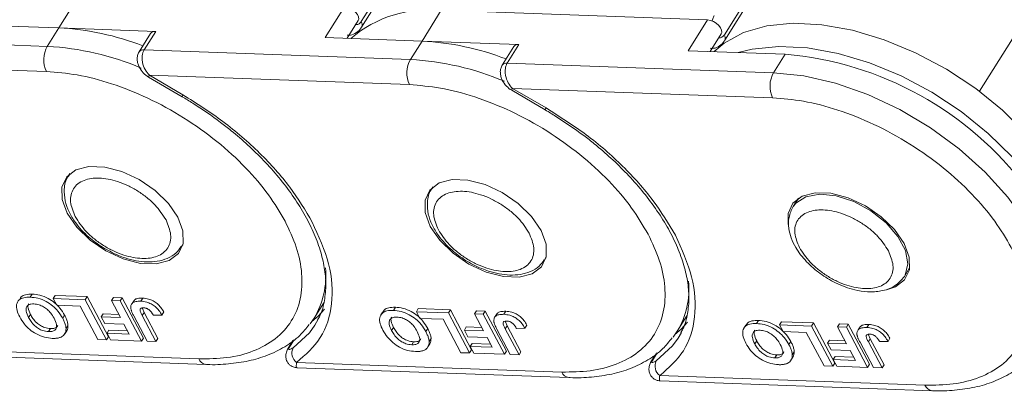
# Model space of a CAD drawing. Header units: millimetres. Extents: x 3578 to 4080, y -235 to 116.
# Tile 31 of 34: x 3967 to 4001, y 26 to 38. Entities that reach past the tile are written whole.
import ezdxf

# ---------------------------------------------------------------- set-up
doc = ezdxf.new("R2010")
doc.units = ezdxf.units.MM

msp = doc.modelspace()

# ---------------------------------------------------------------- linework, layer by layer
at = {"color": 7, "linetype": 'Continuous', "lineweight": 15}
for p, q in [((3991.573, 58.621), (3978.918, 38.431)), ((3978.93, 38.239), (3991.585, 58.428)), ((4004.106, 58.167), (3991.45, 37.977)), ((3991.463, 37.785), (4004.118, 57.974)), ((4008.982, 49.947), (4000.254, 36.022)), ((3968.481, 38.212), (3969.147, 39.274)), ((3978.337, 38.942), (3977.67, 37.879)), ((3981.014, 37.758), (3981.68, 38.82)), ((3981.68, 38.82), (3990.869, 38.487)), ((3978.427, 37.851), (3978.809, 38.461)), ((3990.869, 38.487), (3990.203, 37.425)), ((3965.138, 38.333), (3968.481, 38.212)), ((3968.481, 38.212), (3968.081, 37.574)), ((3971.825, 38.091), (3968.481, 38.212)), ((3971.425, 37.453), (3971.825, 38.091)), ((3968.081, 37.574), (3958.892, 37.907)), ((3971.646, 38.018), (3971.246, 37.38)), ((3977.67, 37.879), (3981.014, 37.758)), ((3981.014, 37.758), (3980.614, 37.12)), ((3984.357, 37.637), (3981.014, 37.758)), ((3990.96, 37.397), (3991.342, 38.006)), ((3980.614, 37.12), (3971.425, 37.453)), ((3984.179, 37.564), (3983.779, 36.926)), ((3983.958, 36.999), (3984.357, 37.637)), ((3990.203, 37.425), (3993.547, 37.304)), ((3993.547, 37.304), (3993.147, 36.666)), ((3959.07, 37.031), (3968.05, 36.706)), ((3993.147, 36.666), (3983.958, 36.999)), ((3971.576, 36.511), (3972.734, 35.836)), ((3971.603, 36.577), (3972.761, 35.902)), ((3971.603, 36.577), (3980.583, 36.252)), ((3984.109, 36.057), (3985.267, 35.382)), ((3984.136, 36.123), (3985.294, 35.448)), ((3984.136, 36.123), (3993.116, 35.798)), ((3968.824, 33.127), (3968.862, 33.183)), ((3968.856, 33.177), (3968.826, 33.13)), ((3981.357, 32.673), (3981.395, 32.729)), ((3981.388, 32.723), (3981.359, 32.676)), ((3994.007, 32.333), (3993.824, 32.042)), ((3972.73, 30.683), (3972.76, 30.73)), ((3985.263, 30.228), (3985.293, 30.276)), ((3997.663, 29.635), (3997.846, 29.926)), ((3997.663, 29.635), (3997.638, 29.597)), ((3967.494, 28.918), (3967.561, 29.024)), ((3968.288, 28.872), (3968.354, 28.978)), ((3968.354, 28.978), (3969.459, 28.938)), ((3969.459, 28.938), (3969.392, 28.832)), ((3969.459, 28.938), (3970.193, 27.553)), ((3970.295, 28.799), (3970.361, 28.905)), ((3970.361, 28.905), (3970.663, 28.894)), ((3970.663, 28.894), (3970.596, 28.788)), ((3970.663, 28.894), (3971.397, 27.509)), ((3968.288, 28.872), (3969.392, 28.832)), ((3968.41, 28.641), (3968.288, 28.872)), ((3969.213, 28.612), (3968.41, 28.641)), ((3969.825, 27.457), (3969.213, 28.612)), ((3969.392, 28.832), (3970.126, 27.446)), ((3970.295, 28.799), (3970.596, 28.788)), ((3970.605, 28.213), (3970.295, 28.799)), ((3970.596, 28.788), (3971.33, 27.403)), ((3971.074, 28.807), (3971.007, 28.701)), ((3971.373, 28.886), (3971.306, 28.78)), ((3977.289, 28.195), (3977.622, 28.725)), ((3980.027, 28.464), (3980.094, 28.57)), ((3967.433, 28.219), (3967.5, 28.325)), ((3968.678, 28.295), (3968.612, 28.189)), ((3970.009, 28.343), (3969.943, 28.237)), ((3970.065, 28.006), (3969.943, 28.237)), ((3969.943, 28.237), (3970.605, 28.213)), ((3970.009, 28.343), (3970.547, 28.324)), ((3971.53, 27.395), (3971.067, 28.269)), ((3971.356, 28.281), (3971.422, 28.387)), ((3971.356, 28.281), (3971.831, 27.385)), ((3971.363, 28.528), (3971.422, 28.387)), ((3971.422, 28.387), (3971.898, 27.491)), ((3971.743, 28.293), (3972.035, 28.3)), ((3972.102, 28.407), (3972.035, 28.3)), ((3979.66, 28.412), (3979.593, 28.305)), ((3980.82, 28.417), (3980.887, 28.524)), ((3980.82, 28.417), (3981.925, 28.377)), ((3980.943, 28.187), (3980.82, 28.417)), ((3980.887, 28.524), (3981.992, 28.484)), ((3981.992, 28.484), (3981.925, 28.377)), ((3981.925, 28.377), (3982.659, 26.992)), ((3981.992, 28.484), (3982.726, 27.098)), ((3982.828, 28.345), (3982.894, 28.451)), ((3982.828, 28.345), (3983.129, 28.334)), ((3983.138, 27.759), (3982.828, 28.345)), ((3982.894, 28.451), (3983.195, 28.44)), ((3983.195, 28.44), (3983.129, 28.334)), ((3983.129, 28.334), (3983.863, 26.949)), ((3983.195, 28.44), (3983.93, 27.055)), ((3983.607, 28.353), (3983.54, 28.247)), ((3983.906, 28.432), (3983.839, 28.326)), ((3989.822, 27.741), (3990.154, 28.271)), ((3968.795, 27.945), (3968.728, 27.839)), ((3970.728, 27.982), (3970.065, 28.006)), ((3970.907, 27.644), (3970.728, 27.982)), ((3977.289, 28.195), (3977.15, 27.995)), ((3977.433, 28.155), (3977.319, 27.954)), ((3979.966, 27.764), (3980.033, 27.871)), ((3981.746, 28.157), (3980.943, 28.187)), ((3982.358, 27.003), (3981.746, 28.157)), ((3982.542, 27.889), (3982.475, 27.783)), ((3982.542, 27.889), (3983.079, 27.869)), ((3983.889, 27.827), (3983.955, 27.933)), ((3983.898, 28.071), (3983.955, 27.933)), ((3983.955, 27.933), (3984.43, 27.037)), ((3984.634, 27.952), (3984.568, 27.846)), ((3992.193, 27.957), (3992.126, 27.851)), ((3992.56, 28.01), (3992.626, 28.116)), ((3993.353, 27.963), (3993.42, 28.07)), ((3993.353, 27.963), (3994.458, 27.923)), ((3993.476, 27.733), (3993.353, 27.963)), ((3993.42, 28.07), (3994.525, 28.03)), ((3994.525, 28.03), (3994.458, 27.923)), ((3994.458, 27.923), (3995.192, 26.538)), ((3994.525, 28.03), (3995.259, 26.644)), ((3995.36, 27.891), (3995.427, 27.997)), ((3995.36, 27.891), (3995.662, 27.88)), ((3995.671, 27.305), (3995.36, 27.891)), ((3995.427, 27.997), (3995.728, 27.986)), ((3995.728, 27.986), (3995.662, 27.88)), ((3995.662, 27.88), (3996.396, 26.495)), ((3995.728, 27.986), (3996.462, 26.601)), ((3996.139, 27.899), (3996.073, 27.793)), ((3996.439, 27.978), (3996.372, 27.871)), ((3968.125, 27.728), (3968.192, 27.834)), ((3968.684, 27.653), (3968.75, 27.759)), ((3970.193, 27.553), (3970.126, 27.446)), ((3970.21, 27.778), (3970.143, 27.672)), ((3970.266, 27.441), (3970.143, 27.672)), ((3970.143, 27.672), (3970.907, 27.644)), ((3970.21, 27.778), (3970.848, 27.755)), ((3981.211, 27.841), (3981.144, 27.735)), ((3982.598, 27.552), (3982.475, 27.783)), ((3982.475, 27.783), (3983.138, 27.759)), ((3983.261, 27.528), (3982.598, 27.552)), ((3983.439, 27.19), (3983.261, 27.528)), ((3984.062, 26.941), (3983.6, 27.815)), ((3983.889, 27.827), (3984.364, 26.93)), ((3984.276, 27.839), (3984.568, 27.846)), ((3989.822, 27.741), (3989.683, 27.541)), ((3989.966, 27.701), (3989.852, 27.5)), ((3994.279, 27.703), (3993.476, 27.733)), ((3994.891, 26.549), (3994.279, 27.703)), ((3996.43, 27.617), (3996.488, 27.479)), ((3970.126, 27.446), (3969.825, 27.457)), ((3971.33, 27.403), (3970.266, 27.441)), ((3971.397, 27.509), (3971.33, 27.403)), ((3971.831, 27.385), (3971.53, 27.395)), ((3971.898, 27.491), (3971.831, 27.385)), ((3976.558, 27.42), (3976.382, 27.14)), ((3976.432, 27.187), (3976.597, 27.449)), ((3976.433, 27.326), (3976.498, 27.324)), ((3980.658, 27.274), (3980.725, 27.38)), ((3981.217, 27.199), (3981.283, 27.305)), ((3981.328, 27.491), (3981.261, 27.385)), ((3982.743, 27.324), (3982.676, 27.218)), ((3982.799, 26.987), (3982.676, 27.218)), ((3982.676, 27.218), (3983.439, 27.19)), ((3982.743, 27.324), (3983.381, 27.301)), ((3992.499, 27.31), (3992.566, 27.417)), ((3993.744, 27.387), (3993.677, 27.28)), ((3995.075, 27.435), (3995.008, 27.329)), ((3995.131, 27.098), (3995.008, 27.329)), ((3995.008, 27.329), (3995.671, 27.305)), ((3995.075, 27.435), (3995.612, 27.415)), ((3996.595, 26.487), (3996.133, 27.361)), ((3996.421, 27.373), (3996.488, 27.479)), ((3996.421, 27.373), (3996.897, 26.476)), ((3996.488, 27.479), (3996.963, 26.583)), ((3996.809, 27.385), (3997.101, 27.392)), ((3997.167, 27.498), (3997.101, 27.392)), ((3973.306, 26.788), (3964.154, 27.119)), ((3964.168, 26.939), (3973.551, 26.599)), ((3976.382, 27.14), (3976.432, 27.187)), ((3982.659, 26.992), (3982.358, 27.003)), ((3982.726, 27.098), (3982.659, 26.992)), ((3983.863, 26.949), (3982.799, 26.987)), ((3983.93, 27.055), (3983.863, 26.949)), ((3984.364, 26.93), (3984.062, 26.941)), ((3984.43, 27.037), (3984.364, 26.93)), ((3989.091, 26.966), (3988.915, 26.686)), ((3988.965, 26.732), (3989.129, 26.995)), ((3988.966, 26.872), (3989.03, 26.87)), ((3993.191, 26.82), (3993.258, 26.926)), ((3993.75, 26.745), (3993.816, 26.851)), ((3993.86, 27.037), (3993.794, 26.931)), ((3995.793, 27.074), (3995.131, 27.098)), ((3995.276, 26.87), (3995.209, 26.764)), ((3995.276, 26.87), (3995.913, 26.847)), ((3995.972, 26.736), (3995.793, 27.074)), ((3985.839, 26.334), (3976.687, 26.665)), ((3988.915, 26.686), (3988.965, 26.732)), ((3995.192, 26.538), (3994.891, 26.549)), ((3995.259, 26.644), (3995.192, 26.538)), ((3995.331, 26.533), (3995.209, 26.764)), ((3995.209, 26.764), (3995.972, 26.736)), ((3996.396, 26.495), (3995.331, 26.533)), ((3996.462, 26.601), (3996.396, 26.495)), ((3996.963, 26.583), (3996.897, 26.476)), ((3976.701, 26.485), (3986.083, 26.145)), ((3998.372, 25.879), (3989.22, 26.211)), ((3996.897, 26.476), (3996.595, 26.487)), ((3989.234, 26.03), (3998.616, 25.69))]:
    msp.add_line(p, q, dxfattribs=at)
at = {"color": 7, "linetype": 'Continuous', "lineweight": 15, "flags": 128}
for points in [[(3978.809, 38.461), (3978.828, 38.513), (3978.822, 38.588), (3978.787, 38.671), (3978.724, 38.753), (3978.639, 38.827), (3978.54, 38.886), (3978.436, 38.926), (3978.337, 38.942)], [(3991.342, 38.006), (3991.36, 38.058), (3991.355, 38.134), (3991.32, 38.217), (3991.256, 38.299), (3991.172, 38.373), (3991.073, 38.432), (3990.969, 38.472), (3990.869, 38.487)], [(4001.882, 34.556), (4001.055, 35.368), (4000.125, 36.118), (3999.114, 36.785), (3998.051, 37.351), (3996.961, 37.804), (3995.875, 38.129), (3994.82, 38.319), (3993.824, 38.369), (3992.914, 38.278), (3992.112, 38.048), (3991.44, 37.684), (3991.093, 37.393)], [(3991.929, 37.362), (3992.414, 37.481), (3993.325, 37.572), (3994.321, 37.522), (3995.375, 37.332), (3996.462, 37.007), (3997.551, 36.554), (3998.615, 35.988), (3999.625, 35.321), (4000.556, 34.571), (4001.382, 33.759)], [(3993.147, 36.666), (3994.192, 36.556), (3995.286, 36.302), (3996.4, 35.91), (3997.504, 35.391), (3998.566, 34.76), (3999.559, 34.033), (4000.455, 33.231), (4001.23, 32.375), (4001.863, 31.489), (4002.336, 30.597), (4002.636, 29.723), (4002.755, 28.891), (4002.691, 28.123), (4002.444, 27.442), (4002.355, 27.287)], [(3968.767, 31.816), (3968.592, 32.289), (3968.586, 32.719), (3968.75, 33.069), (3969.069, 33.313), (3969.52, 33.429), (3970.064, 33.41), (3970.657, 33.255), (3971.253, 32.979), (3971.802, 32.602), (3972.26, 32.156), (3972.589, 31.678), (3972.764, 31.204), (3972.77, 30.775), (3972.607, 30.424), (3972.287, 30.181), (3971.837, 30.064), (3971.293, 30.084), (3970.699, 30.238), (3970.103, 30.515), (3969.555, 30.891), (3969.097, 31.337), (3968.767, 31.816)], [(3981.3, 31.362), (3981.125, 31.835), (3981.119, 32.265), (3981.282, 32.615), (3981.602, 32.859), (3982.052, 32.975), (3982.596, 32.956), (3983.19, 32.801), (3983.786, 32.525), (3984.335, 32.148), (3984.792, 31.702), (3985.122, 31.223), (3985.297, 30.75), (3985.303, 30.321), (3985.139, 29.97), (3984.82, 29.727), (3984.37, 29.61), (3983.826, 29.63), (3983.232, 29.784), (3982.636, 30.061), (3982.087, 30.437), (3981.629, 30.883), (3981.3, 31.362)], [(3993.65, 31.422), (3993.652, 31.811), (3993.815, 32.161), (3994.135, 32.405), (3994.585, 32.521), (3995.129, 32.502), (3995.723, 32.347), (3996.319, 32.07), (3996.867, 31.694), (3997.325, 31.248), (3997.655, 30.769), (3997.83, 30.296), (3997.836, 29.867), (3997.672, 29.516), (3997.352, 29.273), (3997.051, 29.177)], [(3993.835, 32.059), (3993.914, 32.158), (3994.262, 32.385), (3994.742, 32.474), (3995.311, 32.417), (3995.918, 32.221), (3996.51, 31.901), (3997.033, 31.487), (3997.443, 31.016), (3997.701, 30.529), (3997.785, 30.069), (3997.688, 29.678), (3997.663, 29.635)], [(3972.762, 30.738), (3972.755, 30.726), (3972.717, 30.662)], [(3985.295, 30.284), (3985.288, 30.272), (3985.25, 30.208)], [(3977.643, 28.504), (3977.426, 28.266), (3977.212, 28.08)], [(3977.319, 27.954), (3977.131, 27.692), (3976.566, 27.174)], [(3990.176, 28.05), (3989.959, 27.812), (3989.745, 27.625)], [(3989.852, 27.5), (3989.664, 27.238), (3989.099, 26.72)], [(3976.372, 27.119), (3976.379, 27.134), (3976.382, 27.14)], [(3988.904, 26.665), (3988.912, 26.68), (3988.915, 26.686)]]:
    msp.add_lwpolyline(points, dxfattribs=at)
at = {"color": 7, "linetype": 'Continuous', "lineweight": 15}
for centre, radius, start, end in [((3968.715, 35.173), 4.124, 83.9906, 130.6764), ((3981.248, 34.719), 4.124, 83.9906, 130.6764), ((3978.756, 38.324), 0.193, 333.9227, 33.5162), ((3967.983, 28.764), 9.461, 68.9558, 86.9833), ((3971.796, 37.905), 0.188, 81.3895, 143.1446), ((3980.516, 28.31), 9.461, 68.9558, 86.9833), ((3991.289, 37.87), 0.193, 333.9227, 33.5162), ((3968.903, 37.11), 0.944, 150.5277, 205.3168), ((3967.562, 27.97), 9.618, 66.9692, 86.9044), ((3971.397, 37.267), 0.188, 81.3895, 143.1446), ((3984.329, 37.451), 0.188, 81.3895, 143.1446), ((3981.436, 36.656), 0.944, 150.5277, 205.3168), ((3980.095, 27.516), 9.618, 66.9692, 86.9044), ((3992.554, 25.679), 11.667, 37.0125, 85.1186), ((3983.93, 36.813), 0.188, 81.3895, 143.1446), ((3971.718, 36.492), 0.143, 143.31, 172.2466), ((3993.969, 36.202), 0.944, 150.5277, 205.3168), ((3984.251, 36.038), 0.143, 143.31, 172.2466), ((3972.875, 35.817), 0.142, 143.2791, 172.2914), ((3985.408, 35.362), 0.142, 143.2791, 172.2914), ((3974.832, 29.665), 2.863, 329.115, 5.2586), ((3987.365, 29.21), 2.863, 329.115, 5.2586), ((3976.936, 26.993), 0.412, 154.0164, 232.7334), ((3973.593, 26.905), 0.309, 202.3214, 262.0007), ((3989.469, 26.539), 0.412, 154.0164, 232.7334), ((3986.125, 26.451), 0.309, 202.3214, 262.0007), ((3998.658, 25.997), 0.309, 202.3214, 262.0007)]:
    msp.add_arc(centre, radius, start, end, dxfattribs=at)
for points, knots in [([(3978.918, 38.431), (3978.895, 38.402), (3978.859, 38.356), (3978.802, 38.329), (3978.757, 38.321), (3978.727, 38.33), (3978.712, 38.334)], [0, 0, 0, 0, 0.380107, 0.586375, 0.793731, 1, 1, 1, 1]), ([(3991.03, 38.448), (3991.031, 38.449), (3991.033, 38.476), (3991.051, 38.547), (3991.08, 38.605), (3991.098, 38.642)], [0, 0, 0, 0, 0.011515, 0.360419, 1, 1, 1, 1]), ([(3978.433, 37.962), (3978.47, 37.959), (3978.582, 37.951), (3978.758, 38.041), (3978.881, 38.151), (3978.922, 38.231), (3978.928, 38.241)], [0, 0, 0, 0, 0.182978, 0.55698, 0.945242, 1, 1, 1, 1]), ([(3990.965, 37.508), (3991.002, 37.505), (3991.115, 37.497), (3991.291, 37.587), (3991.414, 37.697), (3991.455, 37.777), (3991.46, 37.787)], [0, 0, 0, 0, 0.182978, 0.55698, 0.945242, 1, 1, 1, 1]), ([(3991.45, 37.977), (3991.428, 37.947), (3991.392, 37.902), (3991.335, 37.875), (3991.295, 37.867), (3991.27, 37.874), (3991.26, 37.877)], [0, 0, 0, 0, 0.408658, 0.63042, 0.853351, 1, 1, 1, 1]), ([(3971.249, 37.385), (3971.229, 37.344), (3971.19, 37.265), (3971.18, 37.126), (3971.201, 36.989), (3971.263, 36.825), (3971.383, 36.647), (3971.513, 36.555), (3971.576, 36.511)], [0, 0, 0, 0, 0.145882, 0.286599, 0.419479, 0.544966, 0.779193, 1, 1, 1, 1]), ([(3971.425, 37.453), (3971.41, 37.425), (3971.379, 37.367), (3971.355, 37.262), (3971.348, 37.145), (3971.369, 36.977), (3971.444, 36.768), (3971.551, 36.639), (3971.603, 36.577)], [0, 0, 0, 0, 0.115349, 0.234722, 0.358791, 0.488149, 0.751597, 1, 1, 1, 1]), ([(3976.287, 31.544), (3976.108, 31.847), (3975.74, 32.471), (3974.939, 33.407), (3973.95, 34.314), (3972.8, 35.134), (3971.562, 35.811), (3970.314, 36.305), (3969.123, 36.619), (3968.401, 36.677), (3968.05, 36.706)], [0, 0, 0, 0, 0.116516, 0.240011, 0.368641, 0.5, 0.631359, 0.759989, 0.883484, 1, 1, 1, 1]), ([(3983.782, 36.931), (3983.762, 36.89), (3983.723, 36.811), (3983.712, 36.672), (3983.734, 36.535), (3983.796, 36.371), (3983.916, 36.192), (3984.046, 36.101), (3984.109, 36.057)], [0, 0, 0, 0, 0.145882, 0.286599, 0.419479, 0.544966, 0.779193, 1, 1, 1, 1]), ([(3983.958, 36.999), (3983.943, 36.971), (3983.912, 36.913), (3983.887, 36.808), (3983.881, 36.691), (3983.902, 36.523), (3983.977, 36.313), (3984.084, 36.185), (3984.136, 36.123)], [0, 0, 0, 0, 0.115349, 0.234722, 0.358791, 0.488149, 0.751597, 1, 1, 1, 1]), ([(3988.819, 31.089), (3988.641, 31.393), (3988.273, 32.017), (3987.471, 32.953), (3986.483, 33.86), (3985.333, 34.679), (3984.095, 35.357), (3982.847, 35.851), (3981.656, 36.165), (3980.933, 36.223), (3980.583, 36.252)], [0, 0, 0, 0, 0.116516, 0.240011, 0.368641, 0.5, 0.631359, 0.759989, 0.883484, 1, 1, 1, 1]), ([(3972.734, 35.835), (3972.735, 35.835), (3972.861, 35.767), (3972.982, 35.69), (3973.102, 35.613)], [0, 0, 0, 0, 0.008292, 1, 1, 1, 1]), ([(3972.761, 35.902), (3973.232, 35.605), (3974.185, 35.004), (3975.436, 33.906), (3976.502, 32.725), (3976.987, 31.912), (3977.227, 31.51)], [0, 0, 0, 0, 0.247221, 0.5, 0.752779, 1, 1, 1, 1]), ([(4001.352, 30.635), (4001.174, 30.939), (4000.806, 31.563), (4000.004, 32.498), (3999.016, 33.406), (3997.866, 34.225), (3996.628, 34.903), (3995.38, 35.397), (3994.188, 35.711), (3993.466, 35.769), (3993.116, 35.798)], [0, 0, 0, 0, 0.116516, 0.240011, 0.368641, 0.5, 0.631359, 0.759989, 0.883484, 1, 1, 1, 1]), ([(3973.102, 35.613), (3973.428, 35.398), (3973.884, 35.097), (3974.511, 34.603), (3975.016, 34.168), (3975.567, 33.628), (3976.084, 33.048), (3976.552, 32.433), (3976.954, 31.802), (3977.276, 31.166), (3977.513, 30.538), (3977.658, 29.928), (3977.71, 29.341), (3977.655, 28.787), (3977.557, 28.382), (3977.437, 28.187), (3977.409, 28.142)], [0, 0, 0, 0, 0.099411, 0.13948, 0.205553, 0.273369, 0.345265, 0.419303, 0.494739, 0.571068, 0.648106, 0.725987, 0.805268, 0.887178, 0.973917, 1, 1, 1, 1]), ([(3985.267, 35.381), (3985.268, 35.381), (3985.394, 35.313), (3985.515, 35.236), (3985.635, 35.159)], [0, 0, 0, 0, 0.008292, 1, 1, 1, 1]), ([(3985.294, 35.448), (3985.765, 35.15), (3986.718, 34.55), (3987.969, 33.452), (3989.035, 32.271), (3989.52, 31.458), (3989.759, 31.055)], [0, 0, 0, 0, 0.247221, 0.5, 0.752779, 1, 1, 1, 1]), ([(3985.635, 35.159), (3985.96, 34.944), (3986.417, 34.642), (3987.043, 34.149), (3987.549, 33.714), (3988.1, 33.174), (3988.617, 32.594), (3989.085, 31.979), (3989.487, 31.348), (3989.809, 30.712), (3990.046, 30.084), (3990.191, 29.474), (3990.243, 28.887), (3990.188, 28.333), (3990.09, 27.928), (3989.969, 27.733), (3989.942, 27.688)], [0, 0, 0, 0, 0.099411, 0.13948, 0.205553, 0.273369, 0.345265, 0.419303, 0.494739, 0.571068, 0.648106, 0.725987, 0.805268, 0.887178, 0.973917, 1, 1, 1, 1]), ([(3968.832, 33.121), (3968.818, 33.106), (3968.71, 32.978), (3968.651, 32.664), (3968.677, 32.253), (3968.817, 31.863), (3969.019, 31.526), (3969.258, 31.234), (3969.562, 30.934), (3969.824, 30.753), (3969.985, 30.642)], [0, 0, 0, 0, 0.023534, 0.191969, 0.344559, 0.483374, 0.621478, 0.726947, 0.831415, 1, 1, 1, 1]), ([(3969.045, 31.697), (3968.974, 31.871), (3968.864, 32.139), (3968.888, 32.454), (3968.973, 32.667), (3969.127, 32.838), (3969.404, 32.992), (3969.86, 33.059), (3970.406, 32.956), (3970.86, 32.775), (3971.205, 32.586), (3971.524, 32.359), (3971.89, 32.029), (3972.065, 31.759), (3972.178, 31.584)], [0, 0, 0, 0, 0.119721, 0.184895, 0.25, 0.315174, 0.380279, 0.5, 0.619721, 0.684895, 0.75, 0.815174, 0.880279, 1, 1, 1, 1]), ([(3981.364, 32.667), (3981.351, 32.652), (3981.243, 32.524), (3981.184, 32.21), (3981.21, 31.799), (3981.35, 31.409), (3981.552, 31.072), (3981.791, 30.78), (3982.095, 30.48), (3982.356, 30.299), (3982.518, 30.187)], [0, 0, 0, 0, 0.023534, 0.191969, 0.344559, 0.483374, 0.621478, 0.726947, 0.831415, 1, 1, 1, 1]), ([(3981.578, 31.243), (3981.507, 31.417), (3981.396, 31.684), (3981.42, 32), (3981.506, 32.213), (3981.66, 32.384), (3981.937, 32.538), (3982.392, 32.605), (3982.939, 32.502), (3983.393, 32.321), (3983.737, 32.132), (3984.056, 31.905), (3984.423, 31.575), (3984.598, 31.305), (3984.711, 31.13)], [0, 0, 0, 0, 0.119721, 0.184895, 0.25, 0.315174, 0.380279, 0.5, 0.619721, 0.684895, 0.75, 0.815174, 0.880279, 1, 1, 1, 1]), ([(3993.824, 32.042), (3993.767, 31.921), (3993.657, 31.691), (3993.66, 31.205), (3993.857, 30.668), (3994.259, 30.144), (3994.741, 29.724), (3995.311, 29.378), (3995.875, 29.172), (3996.414, 29.09), (3996.887, 29.116), (3997.357, 29.274), (3997.557, 29.51), (3997.663, 29.635)], [0, 0, 0, 0, 0.079333, 0.151268, 0.272452, 0.37099, 0.463366, 0.551445, 0.657552, 0.726429, 0.80637, 0.897624, 1, 1, 1, 1]), ([(3972.178, 31.584), (3972.249, 31.41), (3972.359, 31.143), (3972.336, 30.827), (3972.25, 30.614), (3972.096, 30.443), (3971.819, 30.289), (3971.364, 30.222), (3970.817, 30.325), (3970.363, 30.506), (3970.019, 30.695), (3969.699, 30.922), (3969.333, 31.252), (3969.158, 31.522), (3969.045, 31.697)], [0, 0, 0, 0, 0.119721, 0.184895, 0.25, 0.315174, 0.380279, 0.5, 0.619721, 0.684895, 0.75, 0.815174, 0.880279, 1, 1, 1, 1]), ([(3994.042, 30.629), (3993.972, 30.799), (3993.864, 31.061), (3993.888, 31.371), (3993.972, 31.579), (3994.123, 31.747), (3994.394, 31.897), (3994.84, 31.963), (3995.376, 31.862), (3995.821, 31.685), (3996.158, 31.5), (3996.471, 31.277), (3996.83, 30.953), (3997.001, 30.689), (3997.113, 30.517)], [0, 0, 0, 0, 0.119721, 0.184896, 0.25, 0.315174, 0.380279, 0.5, 0.619721, 0.684896, 0.75, 0.815174, 0.880279, 1, 1, 1, 1]), ([(3973.306, 26.788), (3973.64, 26.791), (3974.327, 26.799), (3975.226, 27.037), (3975.989, 27.458), (3976.544, 28.071), (3976.853, 28.837), (3976.899, 29.707), (3976.721, 30.62), (3976.429, 31.242), (3976.287, 31.544)], [0, 0, 0, 0, 0.116516, 0.240011, 0.368641, 0.5, 0.631359, 0.759989, 0.883484, 1, 1, 1, 1]), ([(3977.227, 31.51), (3977.445, 31.023), (3977.889, 30.033), (3977.962, 28.662), (3977.604, 27.473), (3976.989, 26.931), (3976.687, 26.665)], [0, 0, 0, 0, 0.245823, 0.5, 0.754177, 1, 1, 1, 1]), ([(3984.711, 31.13), (3984.782, 30.956), (3984.892, 30.688), (3984.868, 30.373), (3984.783, 30.16), (3984.629, 29.989), (3984.352, 29.835), (3983.896, 29.768), (3983.35, 29.871), (3982.896, 30.052), (3982.551, 30.241), (3982.232, 30.468), (3981.866, 30.798), (3981.691, 31.068), (3981.578, 31.243)], [0, 0, 0, 0, 0.119721, 0.184895, 0.25, 0.315174, 0.380279, 0.5, 0.619721, 0.684895, 0.75, 0.815174, 0.880279, 1, 1, 1, 1]), ([(3985.839, 26.334), (3986.173, 26.337), (3986.86, 26.345), (3987.759, 26.583), (3988.522, 27.004), (3989.076, 27.617), (3989.386, 28.383), (3989.432, 29.253), (3989.254, 30.166), (3988.962, 30.788), (3988.819, 31.089)], [0, 0, 0, 0, 0.116516, 0.240011, 0.368641, 0.5, 0.631359, 0.759989, 0.883484, 1, 1, 1, 1]), ([(3989.759, 31.055), (3989.978, 30.569), (3990.422, 29.579), (3990.494, 28.208), (3990.137, 27.019), (3989.522, 26.477), (3989.22, 26.211)], [0, 0, 0, 0, 0.245823, 0.5, 0.754177, 1, 1, 1, 1]), ([(3969.985, 30.642), (3970.169, 30.538), (3970.426, 30.393), (3970.819, 30.252), (3971.147, 30.167), (3971.521, 30.126), (3971.888, 30.147), (3972.233, 30.247), (3972.526, 30.413), (3972.647, 30.586), (3972.701, 30.662)], [0, 0, 0, 0, 0.182489, 0.255758, 0.375309, 0.49613, 0.623761, 0.755678, 0.892313, 1, 1, 1, 1]), ([(3997.113, 30.517), (3997.182, 30.347), (3997.29, 30.085), (3997.267, 29.775), (3997.183, 29.567), (3997.032, 29.399), (3996.761, 29.248), (3996.314, 29.182), (3995.779, 29.284), (3995.334, 29.461), (3994.996, 29.646), (3994.683, 29.869), (3994.325, 30.192), (3994.153, 30.457), (3994.042, 30.629)], [0, 0, 0, 0, 0.119721, 0.184896, 0.25, 0.315174, 0.380279, 0.5, 0.619721, 0.684896, 0.75, 0.815174, 0.880279, 1, 1, 1, 1]), ([(3998.372, 25.879), (3998.706, 25.883), (3999.393, 25.891), (4000.292, 26.129), (4001.054, 26.55), (4001.609, 27.162), (4001.919, 27.929), (4001.965, 28.799), (4001.787, 29.712), (4001.494, 30.334), (4001.352, 30.635)], [0, 0, 0, 0, 0.116516, 0.240011, 0.368641, 0.5, 0.631359, 0.759989, 0.883484, 1, 1, 1, 1]), ([(3982.518, 30.187), (3982.702, 30.084), (3982.959, 29.939), (3983.352, 29.798), (3983.68, 29.713), (3984.054, 29.672), (3984.42, 29.693), (3984.765, 29.793), (3985.058, 29.959), (3985.18, 30.132), (3985.234, 30.208)], [0, 0, 0, 0, 0.182489, 0.255758, 0.375309, 0.49613, 0.623761, 0.755678, 0.892313, 1, 1, 1, 1]), ([(3967.129, 28.236), (3967.093, 28.31), (3967.023, 28.46), (3967.005, 28.671), (3967.091, 28.825), (3967.263, 28.913), (3967.415, 28.916), (3967.494, 28.918)], [0, 0, 0, 0, 0.204609, 0.411109, 0.621842, 0.801311, 1, 1, 1, 1]), ([(3967.14, 28.858), (3967.151, 28.882), (3967.184, 28.955), (3967.333, 29.017), (3967.482, 29.022), (3967.561, 29.024)], [0, 0, 0, 0, 0.1949687, 0.5770266, 1, 1, 1, 1]), ([(3967.494, 28.918), (3967.581, 28.91), (3967.756, 28.894), (3968.033, 28.784), (3968.272, 28.622), (3968.475, 28.42), (3968.563, 28.271), (3968.612, 28.189)], [0, 0, 0, 0, 0.205416, 0.413489, 0.592452, 0.772931, 1, 1, 1, 1]), ([(3967.561, 29.024), (3967.648, 29.016), (3967.823, 29), (3968.1, 28.89), (3968.339, 28.729), (3968.541, 28.526), (3968.629, 28.378), (3968.678, 28.295)], [0, 0, 0, 0, 0.205416, 0.413489, 0.592452, 0.772931, 1, 1, 1, 1]), ([(3967.433, 28.219), (3967.398, 28.294), (3967.342, 28.412), (3967.345, 28.557), (3967.405, 28.642), (3967.503, 28.685), (3967.582, 28.686), (3967.617, 28.687)], [0, 0, 0, 0, 0.3192639, 0.5046241, 0.6908579, 0.8645927, 1, 1, 1, 1]), ([(3967.5, 28.325), (3967.466, 28.399), (3967.413, 28.516), (3967.405, 28.641), (3967.434, 28.677), (3967.441, 28.686)], [0, 0, 0, 0, 0.565688, 0.894119, 1, 1, 1, 1]), ([(3967.617, 28.687), (3967.676, 28.68), (3967.784, 28.668), (3967.95, 28.59), (3968.09, 28.491), (3968.22, 28.354), (3968.28, 28.251), (3968.315, 28.19)], [0, 0, 0, 0, 0.213943, 0.387352, 0.56015, 0.741367, 1, 1, 1, 1]), ([(3970.961, 28.531), (3970.96, 28.565), (3970.957, 28.639), (3971.017, 28.724), (3971.136, 28.778), (3971.245, 28.779), (3971.306, 28.78)], [0, 0, 0, 0, 0.206429, 0.456722, 0.693973, 1, 1, 1, 1]), ([(3971.079, 28.804), (3971.083, 28.811), (3971.105, 28.848), (3971.206, 28.882), (3971.313, 28.884), (3971.373, 28.886)], [0, 0, 0, 0, 0.097001, 0.491343, 1, 1, 1, 1]), ([(3971.356, 28.281), (3971.339, 28.315), (3971.304, 28.384), (3971.273, 28.469), (3971.288, 28.52), (3971.323, 28.544), (3971.368, 28.55), (3971.4, 28.55), (3971.409, 28.549)], [0, 0, 0, 0, 0.272224, 0.546623, 0.659126, 0.771081, 0.934792, 1, 1, 1, 1]), ([(3971.306, 28.78), (3971.374, 28.773), (3971.489, 28.763), (3971.665, 28.692), (3971.814, 28.592), (3971.944, 28.455), (3972.003, 28.354), (3972.035, 28.3)], [0, 0, 0, 0, 0.24093, 0.409491, 0.578642, 0.775105, 1, 1, 1, 1]), ([(3971.373, 28.886), (3971.441, 28.88), (3971.555, 28.869), (3971.732, 28.798), (3971.881, 28.698), (3972.011, 28.561), (3972.07, 28.46), (3972.102, 28.407)], [0, 0, 0, 0, 0.24093, 0.409491, 0.578642, 0.775105, 1, 1, 1, 1]), ([(3971.409, 28.549), (3971.422, 28.549), (3971.449, 28.547), (3971.487, 28.537), (3971.523, 28.524), (3971.554, 28.508), (3971.583, 28.489), (3971.602, 28.475), (3971.611, 28.467)], [0, 0, 0, 0, 0.199415, 0.404779, 0.549305, 0.697938, 0.847272, 1, 1, 1, 1]), ([(3979.673, 28.404), (3979.684, 28.428), (3979.717, 28.501), (3979.866, 28.563), (3980.015, 28.568), (3980.094, 28.57)], [0, 0, 0, 0, 0.194969, 0.577027, 1, 1, 1, 1]), ([(3980.094, 28.57), (3980.181, 28.562), (3980.356, 28.546), (3980.632, 28.436), (3980.872, 28.275), (3981.074, 28.072), (3981.162, 27.924), (3981.211, 27.841)], [0, 0, 0, 0, 0.205416, 0.413489, 0.592452, 0.772931, 1, 1, 1, 1]), ([(3968.251, 27.497), (3968.164, 27.505), (3967.989, 27.521), (3967.71, 27.634), (3967.469, 27.798), (3967.266, 28.004), (3967.178, 28.153), (3967.129, 28.236)], [0, 0, 0, 0, 0.203933, 0.41017, 0.593215, 0.773531, 1, 1, 1, 1]), ([(3968.125, 27.728), (3968.058, 27.735), (3967.945, 27.748), (3967.776, 27.83), (3967.631, 27.938), (3967.516, 28.074), (3967.46, 28.172), (3967.433, 28.219)], [0, 0, 0, 0, 0.241919, 0.409044, 0.576174, 0.800887, 1, 1, 1, 1]), ([(3968.192, 27.834), (3968.125, 27.842), (3968.012, 27.855), (3967.842, 27.936), (3967.697, 28.044), (3967.582, 28.181), (3967.526, 28.279), (3967.5, 28.325)], [0, 0, 0, 0, 0.241919, 0.409044, 0.576174, 0.800887, 1, 1, 1, 1]), ([(3968.678, 28.295), (3968.688, 28.276), (3968.707, 28.239), (3968.733, 28.182), (3968.756, 28.123), (3968.776, 28.063), (3968.79, 28.003), (3968.793, 27.965), (3968.795, 27.945)], [0, 0, 0, 0, 0.15395, 0.308181, 0.478699, 0.649961, 0.824203, 1, 1, 1, 1]), ([(3971.067, 28.269), (3971.057, 28.287), (3971.038, 28.324), (3971.014, 28.374), (3970.996, 28.418), (3970.982, 28.456), (3970.969, 28.494), (3970.964, 28.518), (3970.961, 28.531)], [0, 0, 0, 0, 0.20827, 0.416707, 0.561481, 0.706573, 0.852825, 1, 1, 1, 1]), ([(3971.611, 28.467), (3971.623, 28.456), (3971.647, 28.434), (3971.674, 28.401), (3971.694, 28.371), (3971.712, 28.345), (3971.728, 28.32), (3971.738, 28.302), (3971.743, 28.293)], [0, 0, 0, 0, 0.205288, 0.416473, 0.561717, 0.70725, 0.853541, 1, 1, 1, 1]), ([(3979.661, 27.782), (3979.626, 27.856), (3979.555, 28.005), (3979.538, 28.217), (3979.624, 28.371), (3979.796, 28.459), (3979.948, 28.462), (3980.027, 28.464)], [0, 0, 0, 0, 0.204609, 0.411109, 0.621842, 0.801311, 1, 1, 1, 1]), ([(3979.966, 27.764), (3979.931, 27.839), (3979.875, 27.958), (3979.878, 28.103), (3979.938, 28.188), (3980.035, 28.231), (3980.115, 28.232), (3980.15, 28.233)], [0, 0, 0, 0, 0.319264, 0.504624, 0.690858, 0.864593, 1, 1, 1, 1]), ([(3980.033, 27.871), (3979.999, 27.945), (3979.946, 28.062), (3979.937, 28.187), (3979.966, 28.223), (3979.973, 28.232)], [0, 0, 0, 0, 0.565688, 0.894119, 1, 1, 1, 1]), ([(3980.027, 28.464), (3980.114, 28.456), (3980.289, 28.44), (3980.566, 28.33), (3980.805, 28.168), (3981.007, 27.966), (3981.095, 27.817), (3981.144, 27.735)], [0, 0, 0, 0, 0.205416, 0.413489, 0.592452, 0.772931, 1, 1, 1, 1]), ([(3980.15, 28.233), (3980.209, 28.226), (3980.317, 28.214), (3980.482, 28.136), (3980.623, 28.037), (3980.753, 27.9), (3980.813, 27.797), (3980.848, 27.736)], [0, 0, 0, 0, 0.213943, 0.387352, 0.56015, 0.741367, 1, 1, 1, 1]), ([(3983.494, 28.077), (3983.493, 28.111), (3983.49, 28.185), (3983.55, 28.27), (3983.669, 28.324), (3983.778, 28.325), (3983.839, 28.326)], [0, 0, 0, 0, 0.206429, 0.456722, 0.693973, 1, 1, 1, 1]), ([(3983.612, 28.35), (3983.616, 28.357), (3983.638, 28.394), (3983.739, 28.428), (3983.846, 28.43), (3983.906, 28.432)], [0, 0, 0, 0, 0.097001, 0.491343, 1, 1, 1, 1]), ([(3983.839, 28.326), (3983.907, 28.319), (3984.022, 28.309), (3984.198, 28.238), (3984.347, 28.137), (3984.477, 28.001), (3984.536, 27.9), (3984.568, 27.846)], [0, 0, 0, 0, 0.24093, 0.409491, 0.578642, 0.775105, 1, 1, 1, 1]), ([(3983.906, 28.432), (3983.973, 28.426), (3984.088, 28.415), (3984.265, 28.344), (3984.414, 28.244), (3984.544, 28.107), (3984.603, 28.006), (3984.634, 27.952)], [0, 0, 0, 0, 0.24093, 0.409491, 0.578642, 0.775105, 1, 1, 1, 1]), ([(3968.315, 28.19), (3968.351, 28.115), (3968.406, 27.998), (3968.403, 27.855), (3968.345, 27.773), (3968.247, 27.73), (3968.165, 27.728), (3968.125, 27.728)], [0, 0, 0, 0, 0.319417, 0.499226, 0.680002, 0.847806, 1, 1, 1, 1]), ([(3968.441, 27.939), (3968.43, 27.919), (3968.404, 27.872), (3968.312, 27.837), (3968.231, 27.835), (3968.192, 27.834)], [0, 0, 0, 0, 0.272783, 0.654129, 1, 1, 1, 1]), ([(3968.612, 28.189), (3968.621, 28.17), (3968.64, 28.133), (3968.666, 28.076), (3968.69, 28.017), (3968.709, 27.957), (3968.724, 27.897), (3968.727, 27.858), (3968.728, 27.839)], [0, 0, 0, 0, 0.15395, 0.308181, 0.478699, 0.649961, 0.824203, 1, 1, 1, 1]), ([(3968.795, 27.945), (3968.793, 27.913), (3968.788, 27.85), (3968.775, 27.785), (3968.751, 27.762), (3968.749, 27.761)], [0, 0, 0, 0, 0.479552, 0.959795, 1, 1, 1, 1]), ([(3973.55, 26.601), (3973.566, 26.6), (3973.838, 26.577), (3974.34, 26.608), (3975.042, 26.705), (3975.696, 26.901), (3976.289, 27.194), (3976.779, 27.547), (3977.014, 27.842), (3977.116, 27.971)], [0, 0, 0, 0, 0.0104534, 0.1765312, 0.3448322, 0.5151462, 0.6877693, 0.8637867, 1, 1, 1, 1]), ([(3980.725, 27.38), (3980.658, 27.388), (3980.545, 27.4), (3980.375, 27.482), (3980.23, 27.59), (3980.115, 27.726), (3980.059, 27.825), (3980.033, 27.871)], [0, 0, 0, 0, 0.241919, 0.409044, 0.576174, 0.800887, 1, 1, 1, 1]), ([(3983.6, 27.815), (3983.59, 27.833), (3983.571, 27.87), (3983.547, 27.92), (3983.528, 27.964), (3983.514, 28.002), (3983.501, 28.04), (3983.497, 28.064), (3983.494, 28.077)], [0, 0, 0, 0, 0.20827, 0.416707, 0.561481, 0.706573, 0.852825, 1, 1, 1, 1]), ([(3983.889, 27.827), (3983.871, 27.861), (3983.837, 27.93), (3983.806, 28.015), (3983.821, 28.065), (3983.856, 28.089), (3983.901, 28.096), (3983.933, 28.096), (3983.942, 28.095)], [0, 0, 0, 0, 0.272224, 0.546623, 0.659126, 0.771081, 0.934792, 1, 1, 1, 1]), ([(3983.942, 28.095), (3983.955, 28.095), (3983.981, 28.093), (3984.02, 28.083), (3984.055, 28.07), (3984.086, 28.054), (3984.116, 28.035), (3984.135, 28.021), (3984.144, 28.013)], [0, 0, 0, 0, 0.199415, 0.404779, 0.549305, 0.697938, 0.847272, 1, 1, 1, 1]), ([(3984.144, 28.013), (3984.156, 28.002), (3984.18, 27.979), (3984.206, 27.947), (3984.227, 27.917), (3984.245, 27.891), (3984.261, 27.865), (3984.271, 27.848), (3984.276, 27.839)], [0, 0, 0, 0, 0.205288, 0.416473, 0.561717, 0.70725, 0.853541, 1, 1, 1, 1]), ([(3992.194, 27.328), (3992.159, 27.402), (3992.088, 27.551), (3992.071, 27.762), (3992.157, 27.917), (3992.329, 28.005), (3992.48, 28.008), (3992.56, 28.01)], [0, 0, 0, 0, 0.204609, 0.411109, 0.621842, 0.801311, 1, 1, 1, 1]), ([(3992.206, 27.95), (3992.217, 27.974), (3992.249, 28.047), (3992.399, 28.109), (3992.548, 28.113), (3992.626, 28.116)], [0, 0, 0, 0, 0.1949687, 0.5770266, 1, 1, 1, 1]), ([(3992.56, 28.01), (3992.647, 28.002), (3992.822, 27.986), (3993.099, 27.876), (3993.338, 27.714), (3993.54, 27.512), (3993.628, 27.363), (3993.677, 27.28)], [0, 0, 0, 0, 0.205416, 0.413489, 0.592452, 0.772931, 1, 1, 1, 1]), ([(3992.626, 28.116), (3992.713, 28.108), (3992.889, 28.092), (3993.165, 27.982), (3993.405, 27.821), (3993.607, 27.618), (3993.695, 27.47), (3993.744, 27.387)], [0, 0, 0, 0, 0.205416, 0.413489, 0.592452, 0.772931, 1, 1, 1, 1]), ([(3996.027, 27.623), (3996.026, 27.656), (3996.023, 27.731), (3996.083, 27.816), (3996.202, 27.87), (3996.311, 27.871), (3996.372, 27.871)], [0, 0, 0, 0, 0.206429, 0.456722, 0.693973, 1, 1, 1, 1]), ([(3996.145, 27.896), (3996.149, 27.903), (3996.171, 27.94), (3996.272, 27.974), (3996.379, 27.976), (3996.439, 27.978)], [0, 0, 0, 0, 0.097001, 0.491343, 1, 1, 1, 1]), ([(3996.372, 27.871), (3996.44, 27.865), (3996.554, 27.855), (3996.731, 27.784), (3996.88, 27.683), (3997.01, 27.547), (3997.069, 27.446), (3997.101, 27.392)], [0, 0, 0, 0, 0.24093, 0.409491, 0.578642, 0.775105, 1, 1, 1, 1]), ([(3996.439, 27.978), (3996.506, 27.971), (3996.621, 27.961), (3996.798, 27.89), (3996.947, 27.79), (3997.077, 27.653), (3997.136, 27.552), (3997.167, 27.498)], [0, 0, 0, 0, 0.24093, 0.409491, 0.578642, 0.775105, 1, 1, 1, 1]), ([(3968.553, 27.539), (3968.537, 27.533), (3968.505, 27.521), (3968.455, 27.509), (3968.405, 27.502), (3968.356, 27.497), (3968.305, 27.495), (3968.269, 27.496), (3968.251, 27.497)], [0, 0, 0, 0, 0.185429, 0.37219, 0.527708, 0.683877, 0.841678, 1, 1, 1, 1]), ([(3968.728, 27.839), (3968.727, 27.807), (3968.725, 27.742), (3968.683, 27.636), (3968.619, 27.57), (3968.559, 27.542), (3968.553, 27.539)], [0, 0, 0, 0, 0.2509, 0.502162, 0.946531, 1, 1, 1, 1]), ([(3980.784, 27.043), (3980.697, 27.051), (3980.522, 27.067), (3980.243, 27.18), (3980.001, 27.344), (3979.799, 27.55), (3979.711, 27.699), (3979.661, 27.782)], [0, 0, 0, 0, 0.203933, 0.41017, 0.593215, 0.773531, 1, 1, 1, 1]), ([(3980.658, 27.274), (3980.591, 27.281), (3980.478, 27.294), (3980.309, 27.376), (3980.164, 27.484), (3980.049, 27.62), (3979.993, 27.718), (3979.966, 27.764)], [0, 0, 0, 0, 0.241919, 0.409044, 0.576174, 0.800887, 1, 1, 1, 1]), ([(3980.848, 27.736), (3980.883, 27.661), (3980.939, 27.544), (3980.936, 27.401), (3980.878, 27.319), (3980.78, 27.276), (3980.697, 27.274), (3980.658, 27.274)], [0, 0, 0, 0, 0.319417, 0.499226, 0.680002, 0.847806, 1, 1, 1, 1]), ([(3981.144, 27.735), (3981.154, 27.716), (3981.173, 27.679), (3981.199, 27.622), (3981.223, 27.563), (3981.242, 27.503), (3981.256, 27.443), (3981.259, 27.404), (3981.261, 27.385)], [0, 0, 0, 0, 0.15395, 0.308181, 0.478699, 0.649961, 0.824203, 1, 1, 1, 1]), ([(3981.211, 27.841), (3981.221, 27.822), (3981.24, 27.785), (3981.266, 27.728), (3981.289, 27.669), (3981.309, 27.609), (3981.323, 27.549), (3981.326, 27.511), (3981.328, 27.491)], [0, 0, 0, 0, 0.15395, 0.308181, 0.478699, 0.649961, 0.824203, 1, 1, 1, 1]), ([(3992.499, 27.31), (3992.464, 27.385), (3992.408, 27.504), (3992.411, 27.649), (3992.471, 27.734), (3992.568, 27.777), (3992.648, 27.778), (3992.683, 27.779)], [0, 0, 0, 0, 0.3192639, 0.5046241, 0.6908579, 0.8645927, 1, 1, 1, 1]), ([(3992.566, 27.417), (3992.532, 27.491), (3992.479, 27.608), (3992.47, 27.733), (3992.499, 27.769), (3992.506, 27.778)], [0, 0, 0, 0, 0.565688, 0.894119, 1, 1, 1, 1]), ([(3992.683, 27.779), (3992.742, 27.772), (3992.849, 27.76), (3993.015, 27.682), (3993.156, 27.583), (3993.286, 27.446), (3993.346, 27.343), (3993.381, 27.282)], [0, 0, 0, 0, 0.213943, 0.387352, 0.56015, 0.741367, 1, 1, 1, 1]), ([(3996.133, 27.361), (3996.123, 27.379), (3996.104, 27.416), (3996.08, 27.466), (3996.061, 27.509), (3996.047, 27.548), (3996.034, 27.586), (3996.029, 27.61), (3996.027, 27.623)], [0, 0, 0, 0, 0.20827, 0.416707, 0.561481, 0.706573, 0.852825, 1, 1, 1, 1]), ([(3996.421, 27.373), (3996.404, 27.407), (3996.37, 27.476), (3996.339, 27.561), (3996.354, 27.611), (3996.389, 27.635), (3996.433, 27.642), (3996.466, 27.641), (3996.475, 27.641)], [0, 0, 0, 0, 0.272224, 0.546623, 0.659126, 0.771081, 0.934792, 1, 1, 1, 1]), ([(3996.475, 27.641), (3996.488, 27.64), (3996.514, 27.639), (3996.553, 27.629), (3996.588, 27.616), (3996.619, 27.6), (3996.649, 27.581), (3996.667, 27.566), (3996.677, 27.559)], [0, 0, 0, 0, 0.199415, 0.404779, 0.549305, 0.697938, 0.847272, 1, 1, 1, 1]), ([(3996.677, 27.559), (3996.689, 27.548), (3996.713, 27.525), (3996.739, 27.493), (3996.76, 27.463), (3996.777, 27.437), (3996.794, 27.411), (3996.804, 27.394), (3996.809, 27.385)], [0, 0, 0, 0, 0.205288, 0.416473, 0.561717, 0.70725, 0.853541, 1, 1, 1, 1]), ([(3980.974, 27.485), (3980.963, 27.465), (3980.937, 27.418), (3980.845, 27.382), (3980.764, 27.381), (3980.725, 27.38)], [0, 0, 0, 0, 0.272783, 0.654129, 1, 1, 1, 1]), ([(3981.261, 27.385), (3981.26, 27.352), (3981.257, 27.287), (3981.216, 27.182), (3981.152, 27.116), (3981.092, 27.088), (3981.086, 27.085)], [0, 0, 0, 0, 0.2509, 0.502162, 0.946531, 1, 1, 1, 1]), ([(3981.328, 27.491), (3981.326, 27.459), (3981.321, 27.396), (3981.308, 27.331), (3981.283, 27.308), (3981.282, 27.306)], [0, 0, 0, 0, 0.479552, 0.959795, 1, 1, 1, 1]), ([(3986.082, 26.147), (3986.098, 26.146), (3986.371, 26.123), (3986.873, 26.154), (3987.575, 26.251), (3988.229, 26.447), (3988.821, 26.74), (3989.311, 27.092), (3989.546, 27.388), (3989.649, 27.517)], [0, 0, 0, 0, 0.010453, 0.176531, 0.344832, 0.515146, 0.687769, 0.863787, 1, 1, 1, 1]), ([(3993.317, 26.589), (3993.23, 26.597), (3993.055, 26.613), (3992.776, 26.726), (3992.534, 26.89), (3992.331, 27.096), (3992.243, 27.245), (3992.194, 27.328)], [0, 0, 0, 0, 0.203933, 0.41017, 0.593215, 0.773531, 1, 1, 1, 1]), ([(3993.191, 26.82), (3993.124, 26.827), (3993.011, 26.84), (3992.841, 26.922), (3992.696, 27.03), (3992.582, 27.166), (3992.525, 27.264), (3992.499, 27.31)], [0, 0, 0, 0, 0.241919, 0.409044, 0.576174, 0.800887, 1, 1, 1, 1]), ([(3993.258, 26.926), (3993.191, 26.934), (3993.077, 26.946), (3992.908, 27.028), (3992.763, 27.136), (3992.648, 27.272), (3992.592, 27.371), (3992.566, 27.417)], [0, 0, 0, 0, 0.241919, 0.409044, 0.576174, 0.800887, 1, 1, 1, 1]), ([(3993.381, 27.282), (3993.416, 27.207), (3993.472, 27.09), (3993.469, 26.947), (3993.411, 26.865), (3993.313, 26.822), (3993.23, 26.82), (3993.191, 26.82)], [0, 0, 0, 0, 0.319417, 0.499226, 0.680002, 0.847806, 1, 1, 1, 1]), ([(3993.677, 27.28), (3993.687, 27.262), (3993.706, 27.225), (3993.732, 27.168), (3993.756, 27.109), (3993.775, 27.049), (3993.789, 26.989), (3993.792, 26.95), (3993.794, 26.931)], [0, 0, 0, 0, 0.15395, 0.308181, 0.478699, 0.649961, 0.824203, 1, 1, 1, 1]), ([(3993.744, 27.387), (3993.753, 27.368), (3993.773, 27.331), (3993.798, 27.274), (3993.822, 27.215), (3993.841, 27.155), (3993.856, 27.095), (3993.859, 27.056), (3993.86, 27.037)], [0, 0, 0, 0, 0.15395, 0.308181, 0.478699, 0.649961, 0.824203, 1, 1, 1, 1]), ([(3976.372, 27.119), (3976.362, 27.097), (3976.341, 27.053), (3976.315, 26.955), (3976.309, 26.832), (3976.347, 26.705), (3976.413, 26.609), (3976.49, 26.546), (3976.583, 26.499), (3976.655, 26.49), (3976.699, 26.485)], [0, 0, 0, 0, 0.080167, 0.164448, 0.33398, 0.491245, 0.629091, 0.746656, 0.845994, 1, 1, 1, 1]), ([(3976.566, 27.174), (3976.523, 27.149), (3976.459, 27.11), (3976.415, 27.118), (3976.411, 27.142), (3976.42, 27.166), (3976.428, 27.18), (3976.432, 27.187)], [0, 0, 0, 0, 0.49837, 0.74785, 0.883326, 0.942509, 1, 1, 1, 1]), ([(3981.086, 27.085), (3981.07, 27.079), (3981.038, 27.067), (3980.988, 27.055), (3980.938, 27.047), (3980.889, 27.043), (3980.837, 27.041), (3980.802, 27.042), (3980.784, 27.043)], [0, 0, 0, 0, 0.185429, 0.37219, 0.527708, 0.683877, 0.841678, 1, 1, 1, 1]), ([(3993.507, 27.031), (3993.496, 27.011), (3993.47, 26.964), (3993.378, 26.928), (3993.296, 26.927), (3993.258, 26.926)], [0, 0, 0, 0, 0.272783, 0.654129, 1, 1, 1, 1]), ([(3993.794, 26.931), (3993.793, 26.898), (3993.79, 26.833), (3993.749, 26.728), (3993.684, 26.662), (3993.625, 26.634), (3993.618, 26.631)], [0, 0, 0, 0, 0.2509, 0.502162, 0.946531, 1, 1, 1, 1]), ([(3993.86, 27.037), (3993.858, 27.005), (3993.854, 26.941), (3993.84, 26.876), (3993.816, 26.854), (3993.814, 26.852)], [0, 0, 0, 0, 0.479552, 0.959795, 1, 1, 1, 1]), ([(3998.615, 25.693), (3998.631, 25.691), (3998.904, 25.669), (3999.406, 25.7), (4000.108, 25.797), (4000.761, 25.993), (4001.354, 26.286), (4001.844, 26.638), (4002.079, 26.934), (4002.182, 27.063)], [0, 0, 0, 0, 0.010453, 0.176531, 0.344832, 0.515146, 0.687769, 0.863787, 1, 1, 1, 1]), ([(3976.687, 26.665), (3976.681, 26.619), (3976.668, 26.527), (3976.68, 26.48), (3976.699, 26.486), (3976.701, 26.487)], [0, 0, 0, 0, 0.471634, 0.947379, 1, 1, 1, 1]), ([(3988.905, 26.665), (3988.894, 26.643), (3988.874, 26.599), (3988.848, 26.501), (3988.842, 26.378), (3988.88, 26.251), (3988.945, 26.155), (3989.022, 26.092), (3989.116, 26.045), (3989.188, 26.036), (3989.232, 26.03)], [0, 0, 0, 0, 0.080167, 0.164448, 0.33398, 0.491245, 0.629091, 0.746656, 0.845994, 1, 1, 1, 1]), ([(3989.099, 26.72), (3989.056, 26.694), (3988.992, 26.656), (3988.948, 26.663), (3988.944, 26.688), (3988.953, 26.712), (3988.961, 26.726), (3988.965, 26.732)], [0, 0, 0, 0, 0.49837, 0.74785, 0.883326, 0.942509, 1, 1, 1, 1]), ([(3993.618, 26.631), (3993.603, 26.625), (3993.571, 26.612), (3993.52, 26.601), (3993.471, 26.593), (3993.421, 26.589), (3993.37, 26.587), (3993.335, 26.588), (3993.317, 26.589)], [0, 0, 0, 0, 0.185429, 0.37219, 0.527708, 0.683877, 0.841678, 1, 1, 1, 1]), ([(3989.22, 26.211), (3989.214, 26.165), (3989.201, 26.073), (3989.213, 26.026), (3989.232, 26.032), (3989.234, 26.033)], [0, 0, 0, 0, 0.471634, 0.947379, 1, 1, 1, 1])]:
    msp.add_open_spline(points, degree=3, knots=knots, dxfattribs=at)

doc.saveas('drawing.dxf')
